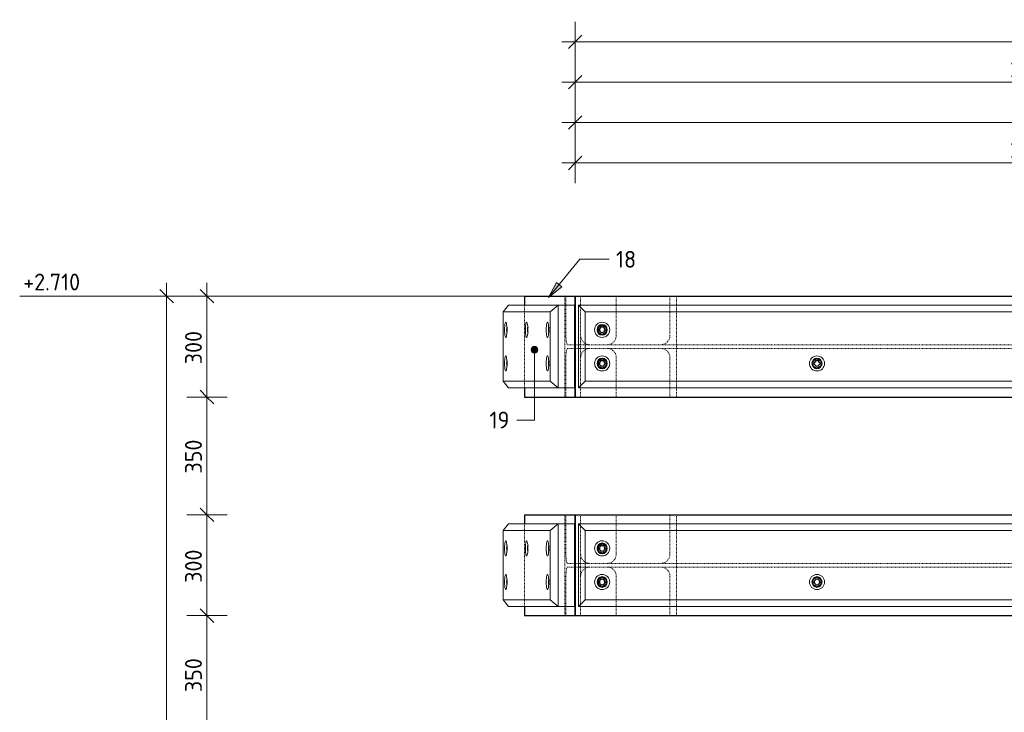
# Model space of a CAD drawing. Header units: millimetres. Extents: x -236694 to -141708, y -41476 to 103952.
# Tile 2 of 103: x -222021 to -219094, y 1473 to 3532. Entities that reach past the tile are written whole.
import ezdxf

# ---------------------------------------------------------------- set-up
doc = ezdxf.new("R2010")
doc.units = ezdxf.units.MM
doc.linetypes.add('XX-HIDDEN', pattern=[4, 2, -2])
for name, color, linetype, lineweight in [('N-CO-BC-BETONVORM-G', 50, 'Continuous', 25), ('N-CO-BC-BETONVORM-G-1', 50, 'XX-HIDDEN', 18), ('N-CO-BC-BETONVORM-GN', 10, 'XX-HIDDEN', 18), ('N-CO-KC-KUNSTSTOFVORM-G', 7, 'Continuous', 13), ('N-CO-SC-STAALVORM-G', 10, 'Continuous', 25), ('X-XX-AL-M', 7, 'Continuous', 18), ('X-XX-AL-M-20', 7, 'Continuous', 18), ('X-XX-AL-T25-1', 250, 'Continuous', 13), ('X-XX-AL-T25-2', 7, 'Continuous', 13)]:
    doc.layers.add(name, color=color, linetype=linetype, lineweight=lineweight)
doc.styles.add('NLCS-ISO_1', font='NLCS-ISO.ttf', dxfattribs={"height": 50})
doc.dimstyles.new('2_5_NLCS_diagonal', dxfattribs={"dimscale": 304.8, "dimtxt": 50.137748, "dimasz": 0.131234, "dimexe": 0.19685, "dimexo": 0.0625, "dimgap": 0, "dimtad": 1, "dimdec": 0, "dimzin": 0, "dimdsep": 46, "dimtxsty": 'NLCS-ISO_1', "dimblk1": 'OBLIQUE', "dimblk2": 'OBLIQUE', "dimsah": 1, "dimcen": 0.09, "dimdle": 0.131234, "dimazin": 0, "dimtfac": 1, "dimtdec": 4, "dimtix": 1, "dimtmove": 0, "dimatfit": 3, "dimfxl": 0.19685, "dimfxlon": 1, "dimtvp": 1, "dimtolj": 1, "dimtzin": 0, "dimarcsym": 2})

# ---------------------------------------------------------------- blocks, each defined once
blk = doc.blocks.new('GM_Hakorit_2695 - GM_Hakorit_2695-3716366-Doorsnede 1 dubbel geleidewerk')
at = {"layer": 'N-CO-KC-KUNSTSTOFVORM-G'}
for p, q in [((-248897.3, 2033), (-248877.3, 2013)), ((-248897.3, 1787.1), (-248897.3, 2032.9)), ((-246202.3, 2033), (-248897.2, 2033)), ((-246222.3, 2013), (-246202.3, 2033)), ((-246202.3, 2032.9), (-246202.3, 1787.1)), ((-246222.3, 2013), (-248877.3, 2013)), ((-248877.3, 2013), (-248877.3, 1807)), ((-246222.3, 1807), (-246222.3, 2013)), ((-248877.3, 1807), (-248897.3, 1787)), ((-246202.3, 1787), (-248897.2, 1787)), ((-246222.3, 1807), (-248877.3, 1807)), ((-246202.3, 1787), (-246222.3, 1807))]:
    blk.add_line(p, q, dxfattribs=at)
for centre, start, end in [((-248827.3, 1960), 0, 180), ((-247549.8, 1960), 0, 180), ((-246272.3, 1960), 0, 180), ((-248827.3, 1960), 180, 0), ((-247549.8, 1960), 180, 0), ((-246272.3, 1960), 180, 0), ((-248827.3, 1860), 0, 180), ((-248188.5, 1860), 0, 180), ((-246911, 1860), 0, 180), ((-246272.3, 1860), 0, 180), ((-248827.3, 1860), 180, 0), ((-248188.5, 1860), 180, 0), ((-246911, 1860), 180, 360), ((-246272.3, 1860), 180, 360)]:
    blk.add_arc(centre, 22.5, start, end, dxfattribs=at)
blk = doc.blocks.new('GM_Hakorit_895 - GM_Hakorit_895-3717133-Doorsnede 1 dubbel geleidewerk')
at = {"layer": 'N-CO-KC-KUNSTSTOFVORM-G'}
for p, q in [((-249105.5, 2683), (-249121.9, 2663)), ((-248958.4, 2683), (-249105.5, 2683)), ((-248981.4, 2663), (-248958.4, 2683)), ((-248909.1, 2683), (-248958.4, 2683)), ((-248958.4, 2683), (-248958.4, 2437)), ((-248909.1, 2437), (-248909.1, 2683)), ((-248981.4, 2663), (-249121.9, 2663)), ((-249121.9, 2663), (-249121.9, 2457)), ((-248981.4, 2457), (-248981.4, 2663)), ((-248981.4, 2457), (-249121.9, 2457)), ((-249121.9, 2457), (-249105.5, 2437)), ((-248958.4, 2437), (-249105.5, 2437)), ((-248958.4, 2437), (-248981.4, 2457)), ((-248958.4, 2437), (-248909.1, 2437))]:
    blk.add_line(p, q, dxfattribs=at)
for centre, start_param, end_param in [((-249113.7, 2610), 4.712389, 7.853982), ((-249113.7, 2610), 1.570796, 4.712389), ((-249051.7, 2610), 4.712389, 7.853982), ((-249051.7, 2610), 1.570796, 4.712389), ((-248989.6, 2610), 4.712389, 7.853982), ((-248989.6, 2610), 1.570796, 4.712389), ((-249113.7, 2510), 4.712389, 7.853982), ((-248989.6, 2510), 4.712389, 7.853982), ((-249113.7, 2510), 1.570796, 4.712389), ((-248989.6, 2510), 1.570796, 4.712389)]:
    blk.add_ellipse(centre, major_axis=(0, 22.5), ratio=0.164399, start_param=start_param, end_param=end_param, dxfattribs=at)
blk = doc.blocks.new('GM_Bouten_Moeren_Zeskant - M16-3610774-Doorsnede 1 dubbel geleidewerk')
at = {"layer": 'N-CO-SC-STAALVORM-G'}
for p, q in [((-248188.5, 2523.9), (-248200.5, 2516.9)), ((-248176.5, 2516.9), (-248188.5, 2523.9)), ((-248200.5, 2516.9), (-248200.5, 2503.1)), ((-248200.5, 2503.1), (-248188.5, 2496.1)), ((-248188.5, 2496.1), (-248176.5, 2503.1)), ((-248176.5, 2503.1), (-248176.5, 2516.9))]:
    blk.add_line(p, q, dxfattribs=at)
for radius, start, end in [(15, 0, 180), (8, 0, 180), (15, 180, 0), (8, 180, 0)]:
    blk.add_arc((-248188.5, 2510), radius, start, end, dxfattribs=at)
blk = doc.blocks.new('GM_Bouten_Moeren_Zeskant - M16-V6-Doorsnede 1 dubbel geleidewerk')
at = {"layer": 'N-CO-SC-STAALVORM-G'}
for start_param, end_param in [(0.408289, 1.570796), (1.570796, 2.733304)]:
    blk.add_ellipse((-249047.7, 2610), major_axis=(0, 8), ratio=0.164399, start_param=start_param, end_param=end_param, dxfattribs=at)
blk = doc.blocks.new('NLI_Balk_H - HEB300-3679335-Doorsnede 1 dubbel geleidewerk')
at = {"layer": 'N-CO-BC-BETONVORM-GN'}
for p, q in [((-248897.3, 2565.5), (-248907.3, 2565.5)), ((-248897.3, 2554.5), (-248907.3, 2554.5)), ((-248877.3, 2565.5), (-248897.2, 2565.5)), ((-248877.3, 2554.5), (-248897.2, 2554.5)), ((-246222.3, 2565.5), (-248877.2, 2565.5)), ((-246222.3, 2554.5), (-248877.2, 2554.5)), ((-246202.3, 2565.5), (-246222.2, 2565.5)), ((-246202.3, 2554.5), (-246222.2, 2554.5)), ((-246192.3, 2554.5), (-246202.3, 2554.5)), ((-246192.3, 2565.5), (-246202.2, 2565.5))]:
    blk.add_line(p, q, dxfattribs=at)
blk = doc.blocks.new('NLI_Balk_H - HEB300-V12-Doorsnede 1 dubbel geleidewerk')
at = {"layer": 'N-CO-BC-BETONVORM-GN'}
for p, q in [((-248897.3, 1915.5), (-248907.3, 1915.5)), ((-248897.3, 1904.5), (-248907.3, 1904.5)), ((-248877.3, 1915.5), (-248897.2, 1915.5)), ((-248877.3, 1904.5), (-248897.2, 1904.5)), ((-246222.3, 1915.5), (-248877.2, 1915.5)), ((-246222.3, 1904.5), (-248877.2, 1904.5)), ((-246202.3, 1915.5), (-246222.2, 1915.5)), ((-246202.3, 1904.5), (-246222.2, 1904.5)), ((-246192.3, 1904.5), (-246202.3, 1904.5)), ((-246192.3, 1915.5), (-246202.2, 1915.5))]:
    blk.add_line(p, q, dxfattribs=at)
blk = doc.blocks.new('DIMBLOCK58-Doorsnede 1 dubbel geleidewerk')
at = {"layer": 'X-XX-AL-M-20'}
for p, q in [((-220369.8, 3406.1), (-220369.8, 3526.1)), ((-210104.8, 3406.1), (-210104.8, 3526.1)), ((-220369.8, 3466.1), (-220349.8, 3486.1)), ((-210104.8, 3466.1), (-210084.8, 3486.1)), ((-220409.8, 3466.1), (-210064.8, 3466.1)), ((-220369.8, 3466.1), (-220389.8, 3446.1)), ((-220369.8, 3466.1), (-220369.8, 3406.1)), ((-210104.8, 3466.1), (-210124.8, 3446.1)), ((-210104.8, 3466.1), (-210104.8, 3406.1))]:
    blk.add_line(p, q, dxfattribs=at)
at = {"layer": 'X-XX-AL-M-20', "color": 0, "insert": (-215319.6, 3531.2), "char_height": 50, "width": 197.524, "attachment_point": 1, "line_spacing_factor": 1.135194, "style": 'NLCS-ISO_1'}
blk.add_mtext('10265', dxfattribs=at)
blk = doc.blocks.new('_Oblique')
at = {"color": 0, "linetype": 'ByBlock', "lineweight": -2}
blk.add_line((-0.5, -0.5), (0.5, 0.5), dxfattribs=at)
blk = doc.blocks.new('DIMBLOCK59-Doorsnede 1 dubbel geleidewerk')
at = {"layer": 'X-XX-AL-M-20'}
for p, q in [((-220369.8, 3046.1), (-220369.8, 3166.1)), ((-217654.8, 3046.1), (-217654.8, 3166.1)), ((-220409.8, 3106.1), (-217654.8, 3106.1)), ((-220369.8, 3106.1), (-220389.8, 3086.1)), ((-220369.8, 3106.1), (-220349.8, 3126.1)), ((-220369.8, 3106.1), (-220369.8, 3046.1)), ((-217654.8, 3106.1), (-217674.8, 3086.1)), ((-217654.8, 3106.1), (-217634.8, 3126.1)), ((-217654.8, 3106.1), (-217654.8, 3046.1))]:
    blk.add_line(p, q, dxfattribs=at)
at = {"layer": 'X-XX-AL-M-20', "color": 0, "insert": (-219077.1, 3171.2), "char_height": 50, "width": 155.522, "attachment_point": 1, "line_spacing_factor": 1.135194, "style": 'NLCS-ISO_1'}
blk.add_mtext('2715', dxfattribs=at)
blk = doc.blocks.new('DIMBLOCK68-Doorsnede 1 dubbel geleidewerk')
at = {"layer": 'X-XX-AL-M-20'}
for p, q in [((-220369.8, 3166.1), (-220369.8, 3286.1)), ((-217454.8, 3166.1), (-217454.8, 3286.1)), ((-220409.8, 3226.1), (-217454.8, 3226.1)), ((-220369.8, 3226.1), (-220389.8, 3206.1)), ((-220369.8, 3226.1), (-220349.8, 3246.1)), ((-220369.8, 3226.1), (-220369.8, 3166.1)), ((-217454.8, 3226.1), (-217474.8, 3206.1)), ((-217454.8, 3226.1), (-217434.8, 3246.1)), ((-217454.8, 3226.1), (-217454.8, 3166.1))]:
    blk.add_line(p, q, dxfattribs=at)
at = {"layer": 'X-XX-AL-M-20', "color": 0, "insert": (-218977.1, 3291.2), "char_height": 50, "width": 155.522, "attachment_point": 1, "line_spacing_factor": 1.135194, "style": 'NLCS-ISO_1'}
blk.add_mtext('2915', dxfattribs=at)
blk = doc.blocks.new('Spot Elevations - lijn-1760301-Doorsnede 1 dubbel geleidewerk')
at = {"layer": 'X-XX-AL-M'}
blk.add_line((-250557.7, -190), (-250357.7, -190), dxfattribs=at)
blk = doc.blocks.new('DIMBLOCK73-Doorsnede 1 dubbel geleidewerk')
at = {"layer": 'X-XX-AL-M-20'}
for p, q in [((-221584.5, 2710), (-221604.5, 2730)), ((-221584.5, 2750), (-221584.5, -230)), ((-221524.5, 2710), (-221644.5, 2710)), ((-221584.5, 2710), (-221564.5, 2690)), ((-221584.5, 2710), (-221524.5, 2710)), ((-221584.5, -190), (-221604.5, -170)), ((-221524.5, -190), (-221644.5, -190)), ((-221584.5, -190), (-221564.5, -210)), ((-221584.5, -190), (-221524.5, -190))]:
    blk.add_line(p, q, dxfattribs=at)
at = {"layer": 'X-XX-AL-M-20', "color": 0, "insert": (-221649.7, 1190), "char_height": 50, "width": 168.009, "attachment_point": 1, "rotation": 90, "line_spacing_factor": 1.135194, "style": 'NLCS-ISO_1'}
blk.add_mtext('2900', dxfattribs=at)
blk = doc.blocks.new('DIMBLOCK79-Doorsnede 1 dubbel geleidewerk')
at = {"layer": 'X-XX-AL-M-20'}
for p, q in [((-221404.5, 1760), (-221524.5, 1760)), ((-221464.5, 1760), (-221484.5, 1780)), ((-221464.5, 1410), (-221464.5, 1760)), ((-221464.5, 1760), (-221444.5, 1740)), ((-221464.5, 1760), (-221404.5, 1760)), ((-221404.5, 1410), (-221524.5, 1410)), ((-221464.5, 1410), (-221484.5, 1430)), ((-221464.5, 1410), (-221444.5, 1390)), ((-221464.5, 1410), (-221404.5, 1410))]:
    blk.add_line(p, q, dxfattribs=at)
at = {"layer": 'X-XX-AL-M-20', "color": 0, "insert": (-221529.7, 1532.5), "char_height": 50, "width": 126.007, "attachment_point": 1, "rotation": 90, "line_spacing_factor": 1.135194, "style": 'NLCS-ISO_1'}
blk.add_mtext('350', dxfattribs=at)
blk = doc.blocks.new('DIMBLOCK80-Doorsnede 1 dubbel geleidewerk')
at = {"layer": 'X-XX-AL-M-20'}
for p, q in [((-221464.5, 2060), (-221484.5, 2080)), ((-221404.5, 2060), (-221524.5, 2060)), ((-221464.5, 1760), (-221464.5, 2060)), ((-221464.5, 2060), (-221444.5, 2040)), ((-221464.5, 2060), (-221404.5, 2060)), ((-221404.5, 1760), (-221524.5, 1760)), ((-221464.5, 1760), (-221484.5, 1780)), ((-221464.5, 1760), (-221444.5, 1740)), ((-221464.5, 1760), (-221404.5, 1760))]:
    blk.add_line(p, q, dxfattribs=at)
at = {"layer": 'X-XX-AL-M-20', "color": 0, "insert": (-221529.7, 1857.5), "char_height": 50, "width": 126.007, "attachment_point": 1, "rotation": 90, "line_spacing_factor": 1.135194, "style": 'NLCS-ISO_1'}
blk.add_mtext('300', dxfattribs=at)
blk = doc.blocks.new('DIMBLOCK81-Doorsnede 1 dubbel geleidewerk')
at = {"layer": 'X-XX-AL-M-20'}
for p, q in [((-221464.5, 2410), (-221484.5, 2430)), ((-221404.5, 2410), (-221524.5, 2410)), ((-221464.5, 2060), (-221464.5, 2410)), ((-221464.5, 2410), (-221444.5, 2390)), ((-221464.5, 2410), (-221404.5, 2410)), ((-221464.5, 2060), (-221484.5, 2080)), ((-221404.5, 2060), (-221524.5, 2060)), ((-221464.5, 2060), (-221444.5, 2040)), ((-221464.5, 2060), (-221404.5, 2060))]:
    blk.add_line(p, q, dxfattribs=at)
at = {"layer": 'X-XX-AL-M-20', "color": 0, "insert": (-221529.7, 2182.5), "char_height": 50, "width": 126.007, "attachment_point": 1, "rotation": 90, "line_spacing_factor": 1.135194, "style": 'NLCS-ISO_1'}
blk.add_mtext('350', dxfattribs=at)
blk = doc.blocks.new('DIMBLOCK82-Doorsnede 1 dubbel geleidewerk')
at = {"layer": 'X-XX-AL-M-20'}
for p, q in [((-221464.5, 2710), (-221484.5, 2730)), ((-221464.5, 2410), (-221464.5, 2750)), ((-221404.5, 2710), (-221524.5, 2710)), ((-221464.5, 2710), (-221444.5, 2690)), ((-221464.5, 2710), (-221404.5, 2710)), ((-221464.5, 2410), (-221484.5, 2430)), ((-221404.5, 2410), (-221524.5, 2410)), ((-221464.5, 2410), (-221444.5, 2390)), ((-221464.5, 2410), (-221404.5, 2410))]:
    blk.add_line(p, q, dxfattribs=at)
at = {"layer": 'X-XX-AL-M-20', "color": 0, "insert": (-221529.7, 2507.5), "char_height": 50, "width": 126.007, "attachment_point": 1, "rotation": 90, "line_spacing_factor": 1.135194, "style": 'NLCS-ISO_1'}
blk.add_mtext('300', dxfattribs=at)
blk = doc.blocks.new('DIMBLOCK83-Doorsnede 1 dubbel geleidewerk')
at = {"layer": 'X-XX-AL-M-20'}
for p, q in [((-220369.8, 3286.1), (-220369.8, 3406.1)), ((-217654.8, 3286.1), (-217654.8, 3406.1)), ((-220369.8, 3346.1), (-220349.8, 3366.1)), ((-217654.8, 3346.1), (-217634.8, 3366.1)), ((-220409.8, 3346.1), (-217654.8, 3346.1)), ((-220369.8, 3346.1), (-220389.8, 3326.1)), ((-220369.8, 3346.1), (-220369.8, 3286.1)), ((-217654.8, 3346.1), (-217674.8, 3326.1)), ((-217654.8, 3346.1), (-217654.8, 3286.1))]:
    blk.add_line(p, q, dxfattribs=at)
at = {"layer": 'X-XX-AL-M-20', "color": 0, "insert": (-219077.1, 3411.2), "char_height": 50, "width": 155.522, "attachment_point": 1, "line_spacing_factor": 1.135194, "style": 'NLCS-ISO_1'}
blk.add_mtext('2715', dxfattribs=at)

msp = doc.modelspace()

# ---------------------------------------------------------------- hatches: boundary and pattern name
at = {"layer": 'X-XX-AL-T25-1'}
msp.add_hatch(color=256, dxfattribs=at).paths.add_polyline_path([(-220449.6, 2705.9), (-220410.1, 2738.1), (-220425.5, 2750.8)], flags=0)
h = msp.add_hatch(color=256, dxfattribs=at)
edge = h.paths.add_edge_path(flags=0)
edge.add_arc((-220490.8, 2550.7), 10, 0, 360)

# ---------------------------------------------------------------- linework, layer by layer
at = {"layer": 'N-CO-BC-BETONVORM-GN'}
for p, q in [((-220400.6, 2683), (-220400.6, 2710)), ((-220397.4, 2710), (-220397.4, 2683)), ((-220353.8, 2710), (-220353.8, 2683)), ((-220247.9, 2710), (-220247.9, 2683)), ((-220088.1, 2683), (-220088.1, 2710)), ((-220068.9, 2710), (-220068.9, 2683)), ((-220520.6, 2683), (-220520.6, 2437)), ((-220400.6, 2437), (-220400.6, 2683)), ((-220397.4, 2683), (-220397.4, 2592.5)), ((-220353.8, 2683), (-220353.8, 2677)), ((-220353.8, 2676.8), (-220353.8, 2592.5)), ((-220247.9, 2683), (-220247.9, 2663)), ((-220088.1, 2663), (-220088.1, 2683)), ((-220068.9, 2683), (-220068.9, 2663)), ((-220247.9, 2663), (-220247.9, 2592.5)), ((-220088.1, 2592.5), (-220088.1, 2663)), ((-220068.9, 2663), (-220068.9, 2565.5)), ((-220353.8, 2592.5), (-220353.8, 2565.5)), ((-220392.9, 2565.5), (-220371.7, 2565.5)), ((-220371.7, 2554.5), (-220392.9, 2554.5)), ((-220371.6, 2565.5), (-220369.9, 2565.5)), ((-220369.9, 2554.5), (-220371.6, 2554.5)), ((-220353.8, 2565.5), (-220353.8, 2554.5)), ((-220353.8, 2554.5), (-220353.8, 2527.5)), ((-220068.9, 2565.5), (-220068.9, 2554.5)), ((-220068.9, 2554.5), (-220068.9, 2457)), ((-220397.4, 2527.5), (-220397.4, 2437)), ((-220353.8, 2527.5), (-220353.8, 2443.2)), ((-220247.9, 2527.5), (-220247.9, 2457)), ((-220088.1, 2457), (-220088.1, 2527.5)), ((-220400.6, 2410), (-220400.6, 2437)), ((-220397.4, 2437), (-220397.4, 2410)), ((-220353.8, 2443), (-220353.8, 2437)), ((-220353.8, 2437), (-220353.8, 2410)), ((-220247.9, 2457), (-220247.9, 2437)), ((-220247.9, 2437), (-220247.9, 2410)), ((-220088.1, 2437), (-220088.1, 2457)), ((-220088.1, 2410), (-220088.1, 2437)), ((-220068.9, 2457), (-220068.9, 2437)), ((-220068.9, 2437), (-220068.9, 2410)), ((-220400.6, 2033), (-220400.6, 2060)), ((-220397.4, 2060), (-220397.4, 2033)), ((-220353.8, 2060), (-220353.8, 2033)), ((-220247.9, 2060), (-220247.9, 2033)), ((-220088.1, 2033), (-220088.1, 2060)), ((-220068.9, 2060), (-220068.9, 2033)), ((-220520.6, 2033), (-220520.6, 1787)), ((-220400.6, 1787), (-220400.6, 2033)), ((-220397.4, 2033), (-220397.4, 1942.5)), ((-220353.8, 2033), (-220353.8, 2027)), ((-220353.8, 2026.8), (-220353.8, 1942.5)), ((-220247.9, 2033), (-220247.9, 2013)), ((-220088.1, 2013), (-220088.1, 2033)), ((-220068.9, 2033), (-220068.9, 2013)), ((-220247.9, 2013), (-220247.9, 1942.5)), ((-220088.1, 1942.5), (-220088.1, 2013)), ((-220068.9, 2013), (-220068.9, 1915.5)), ((-220353.8, 1942.5), (-220353.8, 1915.5)), ((-220392.9, 1915.5), (-220371.7, 1915.5)), ((-220371.7, 1904.5), (-220392.9, 1904.5)), ((-220371.6, 1915.5), (-220369.9, 1915.5)), ((-220369.9, 1904.5), (-220371.6, 1904.5)), ((-220353.8, 1915.5), (-220353.8, 1904.5)), ((-220353.8, 1904.5), (-220353.8, 1877.5)), ((-220068.9, 1915.5), (-220068.9, 1904.5)), ((-220068.9, 1904.5), (-220068.9, 1807)), ((-220397.4, 1877.5), (-220397.4, 1787)), ((-220353.8, 1877.5), (-220353.8, 1793.2)), ((-220247.9, 1877.5), (-220247.9, 1807)), ((-220088.1, 1807), (-220088.1, 1877.5)), ((-220400.6, 1760), (-220400.6, 1787)), ((-220397.4, 1787), (-220397.4, 1760)), ((-220353.8, 1793), (-220353.8, 1787)), ((-220353.8, 1787), (-220353.8, 1760)), ((-220247.9, 1807), (-220247.9, 1787)), ((-220247.9, 1787), (-220247.9, 1760)), ((-220088.1, 1787), (-220088.1, 1807)), ((-220088.1, 1760), (-220088.1, 1787)), ((-220068.9, 1807), (-220068.9, 1787)), ((-220068.9, 1787), (-220068.9, 1760))]:
    msp.add_line(p, q, dxfattribs=at)
at = {"layer": 'N-CO-BC-BETONVORM-GN', "flags": 128}
for points in [[(-220397.4, 2592.5), (-220397.3, 2586.5), (-220397, 2580.8), (-220396.4, 2575.7), (-220395.7, 2571.4), (-220394.9, 2568.2), (-220393.9, 2566.2), (-220392.9, 2565.5)], [(-220353.8, 2592.5), (-220353.1, 2586.5), (-220351, 2580.8), (-220347.8, 2575.7), (-220343.4, 2571.4), (-220340, 2569.1)], [(-220247.9, 2592.5), (-220248.6, 2586.5), (-220250.5, 2580.8), (-220253.6, 2575.7), (-220257.7, 2571.4), (-220262.6, 2568.2), (-220268.1, 2566.2), (-220273.4, 2565.5)], [(-220115.1, 2565.5), (-220109.4, 2566.2), (-220103.6, 2568.2), (-220098.4, 2571.4), (-220094.1, 2575.7), (-220090.9, 2580.8), (-220088.8, 2586.5), (-220088.1, 2592.5)], [(-220392.9, 2554.5), (-220393.9, 2553.8), (-220394.9, 2551.8), (-220395.7, 2548.6), (-220396.4, 2544.3), (-220397, 2539.2), (-220397.3, 2533.5), (-220397.4, 2527.5)], [(-220340, 2550.9), (-220343.4, 2548.6), (-220347.8, 2544.3), (-220351, 2539.2), (-220353.1, 2533.5), (-220353.8, 2527.5)], [(-220339.9, 2569), (-220338.3, 2568.2), (-220332.5, 2566.2), (-220326.8, 2565.5)], [(-220326.8, 2554.5), (-220332.5, 2553.8), (-220338.3, 2551.8), (-220339.9, 2551)], [(-220273.4, 2554.5), (-220268.1, 2553.8), (-220262.6, 2551.8), (-220257.7, 2548.6), (-220253.6, 2544.3), (-220250.5, 2539.2), (-220248.6, 2533.5), (-220247.9, 2527.5)], [(-220088.1, 2527.5), (-220088.8, 2533.5), (-220090.9, 2539.2), (-220094.1, 2544.3), (-220098.4, 2548.6), (-220103.6, 2551.8), (-220109.4, 2553.8), (-220115.1, 2554.5)], [(-220397.4, 1942.5), (-220397.3, 1936.5), (-220397, 1930.8), (-220396.4, 1925.7), (-220395.7, 1921.4), (-220394.9, 1918.2), (-220393.9, 1916.2), (-220392.9, 1915.5)], [(-220353.8, 1942.5), (-220353.1, 1936.5), (-220351, 1930.8), (-220347.8, 1925.7), (-220343.4, 1921.4), (-220340, 1919.1)], [(-220247.9, 1942.5), (-220248.6, 1936.5), (-220250.5, 1930.8), (-220253.6, 1925.7), (-220257.7, 1921.4), (-220262.6, 1918.2), (-220268.1, 1916.2), (-220273.4, 1915.5)], [(-220115.1, 1915.5), (-220109.4, 1916.2), (-220103.6, 1918.2), (-220098.4, 1921.4), (-220094.1, 1925.7), (-220090.9, 1930.8), (-220088.8, 1936.5), (-220088.1, 1942.5)], [(-220392.9, 1904.5), (-220393.9, 1903.8), (-220394.9, 1901.8), (-220395.7, 1898.6), (-220396.4, 1894.3), (-220397, 1889.2), (-220397.3, 1883.5), (-220397.4, 1877.5)], [(-220339.9, 1919), (-220338.3, 1918.2), (-220332.5, 1916.2), (-220326.8, 1915.5)], [(-220326.8, 1904.5), (-220332.5, 1903.8), (-220338.3, 1901.8), (-220339.9, 1901)], [(-220273.4, 1904.5), (-220268.1, 1903.8), (-220262.6, 1901.8), (-220257.7, 1898.6), (-220253.6, 1894.3), (-220250.5, 1889.2), (-220248.6, 1883.5), (-220247.9, 1877.5)], [(-220088.1, 1877.5), (-220088.8, 1883.5), (-220090.9, 1889.2), (-220094.1, 1894.3), (-220098.4, 1898.6), (-220103.6, 1901.8), (-220109.4, 1903.8), (-220115.1, 1904.5)], [(-220340, 1900.9), (-220343.4, 1898.6), (-220347.8, 1894.3), (-220351, 1889.2), (-220353.1, 1883.5), (-220353.8, 1877.5)]]:
    msp.add_lwpolyline(points, dxfattribs=at)
at = {"layer": 'N-CO-SC-STAALVORM-G'}
for p, q in [((-220520.6, 2710), (-220520.6, 2683)), ((-220520.6, 2710), (-220369.8, 2710)), ((-220369.8, 2710), (-217654.8, 2710)), ((-220369.8, 2710), (-220369.8, 2410)), ((-220369.8, 2410), (-220369.8, 2710)), ((-220520.6, 2437), (-220520.6, 2410)), ((-220520.6, 2410), (-220369.8, 2410)), ((-220369.8, 2410), (-217654.8, 2410)), ((-220520.6, 2060), (-220520.6, 2033)), ((-220520.6, 2060), (-220369.8, 2060)), ((-220369.8, 2060), (-217654.8, 2060)), ((-220369.8, 2060), (-220369.8, 1760)), ((-220369.8, 1760), (-220369.8, 2060)), ((-220520.6, 1787), (-220520.6, 1760)), ((-220520.6, 1760), (-220369.8, 1760)), ((-220369.8, 1760), (-217654.8, 1760))]:
    msp.add_line(p, q, dxfattribs=at)
at = {"layer": 'X-XX-AL-M'}
for p, q in [((-220647.9, 2710), (-221821.2, 2710)), ((-220520.6, 2710), (-220647.9, 2710))]:
    msp.add_line(p, q, dxfattribs=at)
at = {"layer": 'X-XX-AL-T25-1'}
for p, q in [((-220449.6, 2705.9), (-220355.9, 2819.6)), ((-220355.9, 2819.6), (-220297.7, 2819.6)), ((-220297.7, 2819.6), (-220268.6, 2819.6)), ((-220425.5, 2750.8), (-220449.6, 2705.9)), ((-220449.6, 2705.9), (-220410.1, 2738.1)), ((-220410.1, 2738.1), (-220425.5, 2750.8)), ((-220490.8, 2550.7), (-220490.8, 2341.6)), ((-220490.8, 2341.6), (-220543.7, 2341.6))]:
    msp.add_line(p, q, dxfattribs=at)
msp.add_circle((-220490.8, 2550.7), 10, dxfattribs=at)

# ---------------------------------------------------------------- block references
at = {"layer": 'N-CO-BC-BETONVORM-G'}
for name, p in [('GM_Hakorit_895 - GM_Hakorit_895-3717133-Doorsnede 1 dubbel geleidewerk', (28537.4, 0)), ('GM_Hakorit_2695 - GM_Hakorit_2695-3716366-Doorsnede 1 dubbel geleidewerk', (28537.4, 650)), ('GM_Bouten_Moeren_Zeskant - M16-V6-Doorsnede 1 dubbel geleidewerk', (28475.4, 0)), ('GM_Bouten_Moeren_Zeskant - M16-V6-Doorsnede 1 dubbel geleidewerk', (28537.4, 0)), ('GM_Bouten_Moeren_Zeskant - M16-V6-Doorsnede 1 dubbel geleidewerk', (28599.5, 0)), ('GM_Bouten_Moeren_Zeskant - M16-3610774-Doorsnede 1 dubbel geleidewerk', (27898.7, 100)), ('GM_Bouten_Moeren_Zeskant - M16-V6-Doorsnede 1 dubbel geleidewerk', (28475.4, -100)), ('GM_Bouten_Moeren_Zeskant - M16-V6-Doorsnede 1 dubbel geleidewerk', (28599.5, -100)), ('GM_Bouten_Moeren_Zeskant - M16-3610774-Doorsnede 1 dubbel geleidewerk', (27898.7, 0)), ('GM_Bouten_Moeren_Zeskant - M16-3610774-Doorsnede 1 dubbel geleidewerk', (28537.4, 0)), ('GM_Hakorit_895 - GM_Hakorit_895-3717133-Doorsnede 1 dubbel geleidewerk', (28537.4, -650)), ('GM_Hakorit_2695 - GM_Hakorit_2695-3716366-Doorsnede 1 dubbel geleidewerk', (28537.4, 0)), ('GM_Bouten_Moeren_Zeskant - M16-V6-Doorsnede 1 dubbel geleidewerk', (28475.4, -650)), ('GM_Bouten_Moeren_Zeskant - M16-V6-Doorsnede 1 dubbel geleidewerk', (28537.4, -650)), ('GM_Bouten_Moeren_Zeskant - M16-V6-Doorsnede 1 dubbel geleidewerk', (28599.5, -650)), ('GM_Bouten_Moeren_Zeskant - M16-3610774-Doorsnede 1 dubbel geleidewerk', (27898.7, -550)), ('GM_Bouten_Moeren_Zeskant - M16-3610774-Doorsnede 1 dubbel geleidewerk', (27898.7, -650)), ('GM_Bouten_Moeren_Zeskant - M16-3610774-Doorsnede 1 dubbel geleidewerk', (28537.4, -650)), ('GM_Bouten_Moeren_Zeskant - M16-V6-Doorsnede 1 dubbel geleidewerk', (28475.4, -750)), ('GM_Bouten_Moeren_Zeskant - M16-V6-Doorsnede 1 dubbel geleidewerk', (28599.5, -750))]:
    msp.add_blockref(name, p, dxfattribs=at)
at = {"layer": 'N-CO-BC-BETONVORM-G-1'}
for name in ['NLI_Balk_H - HEB300-3679335-Doorsnede 1 dubbel geleidewerk', 'NLI_Balk_H - HEB300-V12-Doorsnede 1 dubbel geleidewerk']:
    msp.add_blockref(name, (28537.4, 0), dxfattribs=at)
at = {"layer": 'X-XX-AL-M'}
msp.add_blockref('Spot Elevations - lijn-1760301-Doorsnede 1 dubbel geleidewerk', (28536.5, 2900), dxfattribs=at)

# ---------------------------------------------------------------- texts
at = {"layer": 'X-XX-AL-M', "insert": (-222010.7, 2777.1), "char_height": 50, "width": 214.781, "attachment_point": 1, "line_spacing_factor": 1.135194, "style": 'NLCS-ISO_1'}
msp.add_mtext('+2.710', dxfattribs=at)
at = {"layer": 'X-XX-AL-T25-2', "char_height": 50, "width": 73.755, "attachment_point": 1, "style": 'NLCS-ISO_1'}
for s, insert in [('18', (-220248.6, 2844.6)), ('19', (-220624.6, 2366.6))]:
    msp.add_mtext(s, dxfattribs=dict(at, insert=insert))

# ---------------------------------------------------------------- dimensions: what is measured, and where the dimension line sits
at = {"layer": 'X-XX-AL-M'}
for base, p1, p2, override, picture, middle in [((-210104.8, 3466.1), (-220369.8, 3406.1), (-210104.8, 3406.1), {"dimpost": '<>', "dimfxl": 10265.006614}, 'DIMBLOCK58-Doorsnede 1 dubbel geleidewerk', (-215237.3, 3491.1)), ((-217654.8, 3346.1), (-220369.8, 3286.1), (-217654.8, 3286.1), {"dimpost": '<>', "dimfxl": 2715.00189}, 'DIMBLOCK83-Doorsnede 1 dubbel geleidewerk', (-219012.3, 3371.1)), ((-217454.8, 3226.1), (-220369.8, 3166.1), (-217454.8, 3166.1), {"dimpost": '<>', "dimfxl": 2915.00189}, 'DIMBLOCK68-Doorsnede 1 dubbel geleidewerk', (-218912.3, 3251.1)), ((-217654.8, 3106.1), (-220369.8, 3046.1), (-217654.8, 3046.1), {"dimpost": '<>', "dimfxl": 2715.00189}, 'DIMBLOCK59-Doorsnede 1 dubbel geleidewerk', (-219012.3, 3131.1))]:
    dim = msp.add_linear_dim(base=base, p1=p1, p2=p2, dimstyle='2_5_NLCS_diagonal', override=override, dxfattribs=at)
    dim.commit()
    dim.dimension.update_dxf_attribs({"geometry": picture, "text_midpoint": middle})
for base, p1, p2, override, picture, middle in [((-221584.5, -190), (-221524.5, 2710), (-221524.5, -190), {"dimpost": '<>', "dimfxl": 2900}, 'DIMBLOCK73-Doorsnede 1 dubbel geleidewerk', (-221609.5, 1260)), ((-221464.5, 2710), (-221404.5, 2410), (-221404.5, 2710), {"dimpost": '<>', "dimfxl": 300}, 'DIMBLOCK82-Doorsnede 1 dubbel geleidewerk', (-221489.5, 2560)), ((-221464.5, 2410), (-221404.5, 2060), (-221404.5, 2410), {"dimpost": '<>', "dimfxl": 350}, 'DIMBLOCK81-Doorsnede 1 dubbel geleidewerk', (-221489.5, 2235)), ((-221464.5, 2060), (-221404.5, 1760), (-221404.5, 2060), {"dimpost": '<>', "dimfxl": 300}, 'DIMBLOCK80-Doorsnede 1 dubbel geleidewerk', (-221489.5, 1910)), ((-221464.5, 1760), (-221404.5, 1410), (-221404.5, 1760), {"dimpost": '<>', "dimfxl": 350}, 'DIMBLOCK79-Doorsnede 1 dubbel geleidewerk', (-221489.5, 1585))]:
    dim = msp.add_linear_dim(base=base, p1=p1, p2=p2, angle=90, dimstyle='2_5_NLCS_diagonal', override=override, dxfattribs=at)
    dim.commit()
    dim.dimension.update_dxf_attribs({"geometry": picture, "text_midpoint": middle})

doc.saveas('drawing.dxf')
